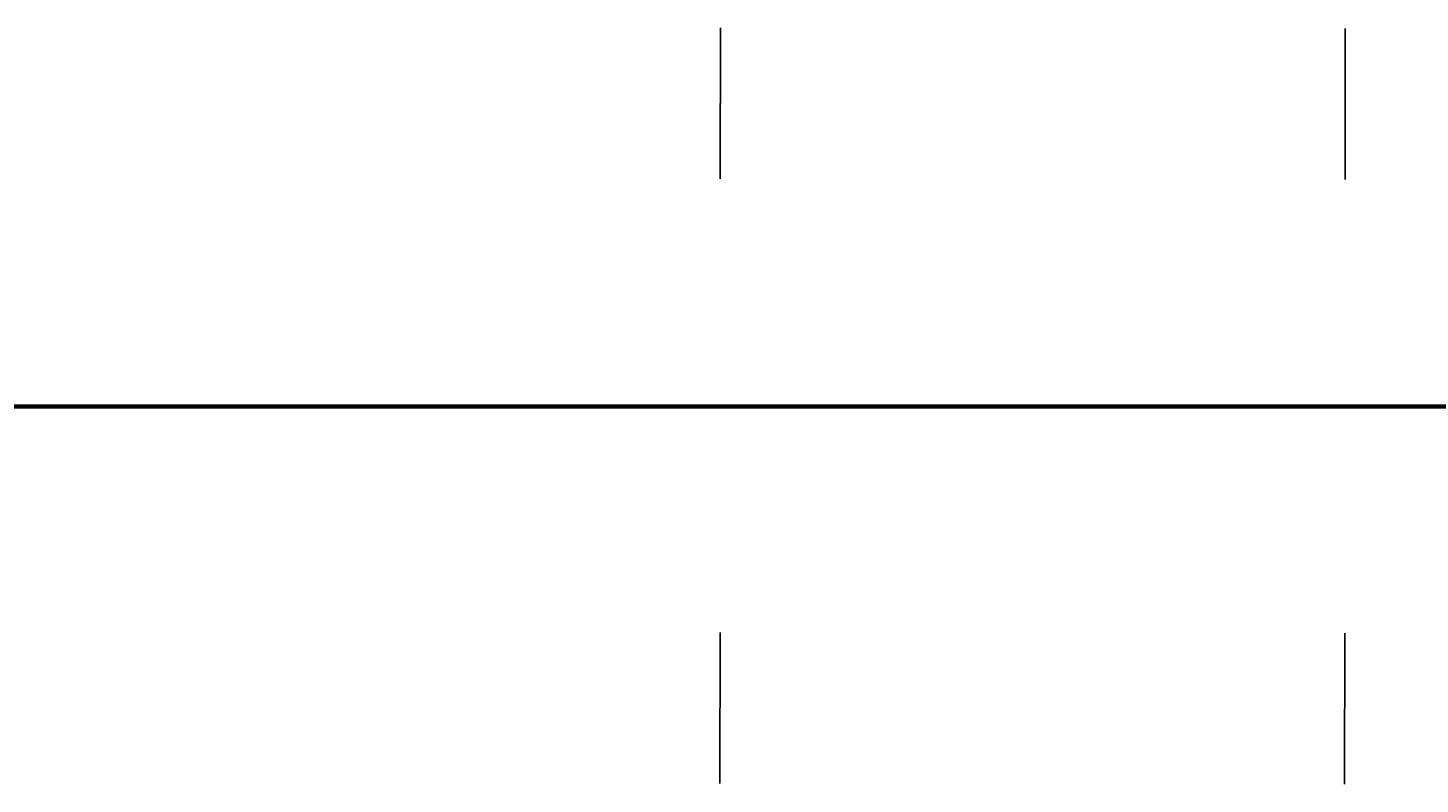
# Model space of a CAD drawing. Header units: millimetres. Extents: x -12354389001 to 271431, y -126469 to 48347.
# Tile 16 of 79: x -12346814420 to -12346506158, y -126136 to 41158. Entities that reach past the tile are written whole.
import ezdxf
from ezdxf.enums import TextEntityAlignment as Align

# ---------------------------------------------------------------- set-up
doc = ezdxf.new("R2010")
doc.units = ezdxf.units.MM
for name, pattern in [('1', [0]), ('4', [5, 3, -2]), ('BGS', [10, 0, 10])]:
    doc.linetypes.add(name, pattern=pattern)
doc.layers.get('0').update_dxf_attribs({"lineweight": 9})
doc.layers.add('00 opisy', color=7, linetype='Continuous', lineweight=25)
doc.layers.add('EBUPP', color=7, linetype='1', lineweight=30)
for name, color, linetype in [('EADOD', 7, 'Continuous'), ('EADTD', 7, 'Continuous'), ('EDZPD', 3, '1'), ('SDROK', 7, 'Continuous'), ('SDRPK', 7, '1'), ('SZOPO', 7, 'BGS'), ('SZZPZ', 102, 'Continuous'), ('UCCOA', 6, 'Continuous'), ('UCCOO', 6, 'Continuous'), ('UCCPA', 6, '1'), ('UCCPOR', 6, '1'), ('UCCTO', 6, 'Continuous'), ('UEEOA', 1, 'Continuous'), ('UEEOO', 1, 'Continuous'), ('UEEPA', 1, '1'), ('UEEPON', 1, '1'), ('UEETO', 1, 'Continuous'), ('UGGOO', 2, 'Continuous'), ('UGGPOR', 2, '1'), ('UKKOA', 7, 'Continuous'), ('UKKOO', 1, 'Continuous'), ('UKKPA', 1, '1'), ('UKKPB', 1, '1'), ('UKKTO', 1, 'Continuous'), ('UTTOO', 2, 'Continuous'), ('UTTPO', 1, '1'), ('UTTTO', 2, 'Continuous'), ('UWWOA', 5, 'Continuous'), ('UWWOO', 5, 'Continuous'), ('UWWPA', 5, '1'), ('UWWPO', 5, '4'), ('UWWTO', 5, 'Continuous'), ('WUKOS', 7, 'Continuous'), ('WUKPS', 7, '1'), ('ZAKRES', 2, '1')]:
    doc.layers.add(name, color=color, linetype=linetype)
doc.styles.get("Standard").update_dxf_attribs({"font": 'arial.ttf'})

# ---------------------------------------------------------------- blocks, each defined once
blk = doc.blocks.new('GRO')
blk.add_circle((0, 0), 0.09)
blk = doc.blocks.new('DLI')
blk.add_circle((0, 0), 0.09)
for centre, start, end in [((0, 0.750093), 30.14144, 149.85856), ((-0.713298, 0.231779), 102.145781, 221.858708), ((0.713298, 0.231779), 318.141292, 77.854219), ((-0.440797, -0.606751), 174.149498, 293.852913), ((0.440797, -0.606751), 246.147087, 5.850502)]:
    blk.add_arc(centre, 0.75, start, end)
blk = doc.blocks.new('DIG')
for p, q in [((-0.0078, 0.6309), (0.9542, 1.3483)), ((0.9542, 1.3483), (0.5976, 0.2024)), ((-0.6024, 0.1875), (-0.9874, 1.3242)), ((-0.9874, 1.3242), (-0.0078, 0.6309)), ((-1.5645, -0.5299), (-0.6024, 0.1875)), ((0.5976, 0.2024), (1.5772, -0.4909)), ((-0.3645, -0.515), (-1.5645, -0.5299)), ((0.0205, -1.6517), (-0.3645, -0.515)), ((0.3772, -0.5058), (0.0205, -1.6517)), ((1.5772, -0.4909), (0.3772, -0.5058))]:
    blk.add_line(p, q)
blk.add_circle((0, 0), 0.09)
blk = doc.blocks.new('TRA')
for p, q in [((-5.5, 2.7539), (-5.5, 1.7539)), ((-4.5, 2.7539), (-4.5, 1.7539)), ((4.5, 2.7539), (4.5, 1.7539)), ((5.5, 2.7539), (5.5, 1.7539)), ((-0.5, -2.2461), (-0.5, -3.2461)), ((0.5, -2.2461), (0.5, -3.2461))]:
    blk.add_line(p, q)
blk = doc.blocks.new('WLZ')
blk.add_circle((0, 0), 0.4)
blk = doc.blocks.new('PNN')
for p, q in [((5.2, 0), (4.0686, 1.1314)), ((1.2, 0), (9.2, 0)), ((5.2, 0), (4.0686, -1.1314))]:
    blk.add_line(p, q)
blk = doc.blocks.new('STE')
for p, q in [((-1, 0.5), (-1, -0.5)), ((1, 0.5), (1, -0.5)), ((-1, 0), (1, 0))]:
    blk.add_line(p, q)
blk = doc.blocks.new('SLS')
blk.add_circle((0, 0), 0.35)
blk = doc.blocks.new('LAT')
for p, q in [((0, 1.2), (0, 2)), ((-2, 0), (-1.2, 0)), ((1.2, 0), (2, 0)), ((0, -1.2), (0, -2))]:
    blk.add_line(p, q)
blk = doc.blocks.new('KRA')
for p, q in [((-0.75, -0.3571), (-0.75, 0.3571)), ((-0.75, 0.3571), (0.75, 0.3571)), ((-0.25, -0.3571), (-0.25, 0.3571)), ((0.25, -0.3571), (0.25, 0.3571)), ((0.75, 0.3571), (0.75, -0.3571)), ((0.75, -0.3571), (-0.75, -0.3571))]:
    blk.add_line(p, q)
blk = doc.blocks.new('ZAS')
for p, q in [((0.25, 0.25), (-0.25, 0.25)), ((-0.25, 0.25), (-0.25, -0.25)), ((0.25, -0.25), (0.25, 0.25)), ((-0.25, -0.25), (0.25, -0.25))]:
    blk.add_line(p, q)
blk = doc.blocks.new('WSP')
blk.add_circle((0, 0), 0.09)
blk = doc.blocks.new('Wrocławska 82')
at = {"layer": 'EBUPP', "linetype": '1'}
for p, q in [((-295470.34, 34156.86), (-295457.03, 34152.07)), ((-295457.03, 34152.07), (-295462.79, 34136.04)), ((-295455.91, 34074.51), (-295452.23, 34084.57)), ((-295435.76, 34067.15), (-295455.91, 34074.51)), ((-295461.79, 34046.45), (-295415.33, 34028.85)), ((-295419.92, 34016.73), (-295466.38, 34034.33)), ((-295483.51, 33883.45), (-295456.68, 33956.62)), ((-295456.68, 33956.62), (-295446.66, 33952.95)), ((-295446.66, 33952.95), (-295458.59, 33920.43)), ((-295458.59, 33920.43), (-295455.94, 33919.46)), ((-295455.94, 33919.46), (-295458.97, 33911.2)), ((-295461.58, 33912.16), (-295473.45, 33879.76)), ((-295458.97, 33911.2), (-295461.58, 33912.16)), ((-295466.68, 33859.01), (-295452.11, 33853.72)), ((-295454.36, 33846.94), (-295469.13, 33852.29)), ((-295460.02, 33831.35), (-295454.36, 33846.94)), ((-295447.25, 33826.72), (-295460.02, 33831.35)), ((-295464.71, 33807.04), (-295461.61, 33805.91)), ((-295461.61, 33805.91), (-295461.48, 33806.28)), ((-295461.48, 33806.28), (-295460.9, 33806.07)), ((-295460.9, 33806.07), (-295461.03, 33805.7)), ((-295461.03, 33805.7), (-295457.92, 33804.56)), ((-295457.92, 33804.56), (-295457.77, 33804.99)), ((-295457.77, 33804.99), (-295457.11, 33804.75)), ((-295457.11, 33804.75), (-295457.27, 33804.31)), ((-295457.27, 33804.31), (-295454.27, 33803.22)), ((-295461.1, 33796.02), (-295464.07, 33797.11)), ((-295461.22, 33795.69), (-295461.1, 33796.02)), ((-295460.37, 33795.8), (-295460.51, 33795.43)), ((-295457.34, 33794.69), (-295460.37, 33795.8)), ((-295460.51, 33795.43), (-295461.22, 33795.69)), ((-295457.48, 33794.31), (-295457.34, 33794.69)), ((-295456.72, 33794.42), (-295456.84, 33794.08)), ((-295453.54, 33793.27), (-295456.72, 33794.42)), ((-295456.84, 33794.08), (-295457.48, 33794.31)), ((-295511.42, 33777.7), (-295435.98, 33750)), ((-295485.4, 33750), (-295432.48, 33730.57))]:
    blk.add_line(p, q, dxfattribs=at)
at = {"layer": 'EDZPD', "linetype": '1'}
for p, q in [((-295479.51, 34183.77), (-295384.38, 34173.49)), ((-295457.47, 34172.26), (-295479.37, 34174.88)), ((-295457.47, 34172.26), (-295437.8, 34169.78)), ((-295433.2, 33724), (-295471.7, 33737.6))]:
    blk.add_line(p, q, dxfattribs=at)
at = {"layer": 'SDRPK', "linetype": '4'}
for p, q in [((-295487.19, 34196.91), (-295456.23, 34201.9)), ((-295461.75, 34186.3), (-295448.78, 34184.97)), ((-295472.99, 34182.81), (-295460.8, 34181.7)), ((-295460.8, 34181.7), (-295448.27, 34180.34)), ((-295458.27, 34153.62), (-295470.53, 34157.98)), ((-295456.43, 34152.02), (-295452.39, 34157.91)), ((-295458.11, 34147.15), (-295456.43, 34152.02)), ((-295460.65, 34139.87), (-295458.11, 34147.15)), ((-295461.29, 34140.06), (-295459.9, 34139.55)), ((-295459.9, 34139.55), (-295460.27, 34138.5)), ((-295460.27, 34138.5), (-295448.53, 34134.36)), ((-295461.26, 34136.78), (-295449.8, 34132.69)), ((-295450.43, 34131.86), (-295462.65, 34136.22)), ((-295455.41, 34133.64), (-295460.27, 34119.83)), ((-295460.27, 34119.83), (-295455.47, 34118.14)), ((-295461, 34119.3), (-295461.03, 34119.22)), ((-295461.03, 34119.22), (-295456.06, 34117.4)), ((-295456.06, 34117.4), (-295456.02, 34114.95)), ((-295455.95, 34110.7), (-295455.94, 34110.1)), ((-295455.94, 34110.1), (-295464.08, 34087.16)), ((-295452.58, 34085.43), (-295456.55, 34074.19)), ((-295456.55, 34074.19), (-295447.98, 34071.03)), ((-295451.31, 34061.6), (-295464.85, 34066.58)), ((-295464.74, 34065.08), (-295451.79, 34060.28)), ((-295456.48, 34044.44), (-295456.05, 34045.58)), ((-295456.05, 34045.58), (-295453.96, 34044.79)), ((-295456.18, 34045.24), (-295454.09, 34044.44)), ((-295467.77, 34033.76), (-295452.61, 34028.03)), ((-295472.91, 34033.4), (-295435.28, 34019.81)), ((-295456.8, 33971.3), (-295458.58, 33968.88)), ((-295445.52, 33942.4), (-295455.9, 33914.25)), ((-295453.72, 33925.24), (-295455.94, 33919.46)), ((-295446.53, 33917.08), (-295458.82, 33882.62)), ((-295458.82, 33882.62), (-295446.53, 33917.08)), ((-295455.9, 33914.25), (-295457.46, 33909.19)), ((-295460.02, 33908.25), (-295458.97, 33911.2)), ((-295457.46, 33909.19), (-295450.34, 33906.75)), ((-295460.02, 33908.25), (-295450.89, 33905.06)), ((-295458.82, 33882.62), (-295442.33, 33876.55)), ((-295442.33, 33876.55), (-295458.82, 33882.62)), ((-295431.98, 33729.43), (-295487.54, 33750))]:
    blk.add_line(p, q, dxfattribs=at)
at = {"layer": 'SDRPK', "linetype": '1'}
for p, q in [((-295462.46, 34185.87), (-295459.84, 34193.22)), ((-295459.84, 34193.22), (-295447.9, 34191.93)), ((-295462.46, 34185.87), (-295448.34, 34184.44)), ((-295472.82, 34185.8), (-295457.12, 34183.64)), ((-295457.12, 34183.64), (-295431.56, 34181.24)), ((-295480.18, 34182.25), (-295452.96, 34179.36)), ((-295458.81, 34174.49), (-295480.01, 34176.58)), ((-295432.73, 34171.64), (-295458.81, 34174.49)), ((-295448.73, 34167.4), (-295458.8, 34152.71)), ((-295457.03, 34152.07), (-295446.58, 34167.21)), ((-295461.45, 34139.75), (-295460.32, 34139.35)), ((-295460.32, 34139.35), (-295461.19, 34136.75)), ((-295461.19, 34136.75), (-295462.39, 34137.18)), ((-295455.47, 34118), (-295450.75, 34131.44)), ((-295455.16, 34110.49), (-295455.47, 34118)), ((-295459.68, 34097.39), (-295455.16, 34110.49)), ((-295457.8, 34087.53), (-295454.02, 34098.26)), ((-295464.89, 34082.42), (-295459.68, 34097.39)), ((-295461.81, 34075.93), (-295457.8, 34087.53)), ((-295436.5, 34019.71), (-295473.36, 34033.17)), ((-295491.77, 33984.54), (-295453.34, 33969.98)), ((-295462.42, 33970.29), (-295444.35, 33963.69)), ((-295410.63, 33947.38), (-295457.79, 33964.92)), ((-295464.38, 33948.59), (-295460.19, 33947.02)), ((-295454.07, 33905.57), (-295455.02, 33903.03)), ((-295455.02, 33903.03), (-295452.32, 33902.01)), ((-295475.94, 33873.83), (-295459.76, 33867.95)), ((-295480.39, 33869.54), (-295448.54, 33857.8)), ((-295459.76, 33867.95), (-295441.94, 33861.45)), ((-295444.25, 33823.23), (-295462.92, 33830.18)), ((-295453.97, 33786.16), (-295472.06, 33792.9)), ((-295495.03, 33738.82), (-295432.79, 33719))]:
    blk.add_line(p, q, dxfattribs=at)
for centre, radius, start, end in [((-295452.4032, 34073.5668), 15.46, 221.11872, 250.31857), ((-295455.2073, 34063.6104), 5.19, 242.42299, 284.24768), ((-295460.2668, 33957.208), 8.1, 72.19505, 120.59966)]:
    blk.add_arc(centre, radius, start, end, dxfattribs=at)
at = {"layer": 'SZOPO', "linetype": 'BGS'}
for p, q in [((-295457.88, 34171.76), (-295478.92, 34174.36)), ((-295410.41, 34165.91), (-295457.88, 34171.76)), ((-295462.17, 34069.9), (-295460.5, 34066.16)), ((-295502.71, 33750), (-295351.53, 33696.25))]:
    blk.add_line(p, q, dxfattribs=at)
at = {"layer": 'UCCOO'}
for p, q in [((-295455.67, 34047.24), (-295454.7166, 34048.418)), ((-295454.7166, 34048.418), (-295448.3978, 34048.418))]:
    blk.add_line(p, q, dxfattribs=at)
at = {"layer": 'UCCPOR', "linetype": '1'}
for p, q in [((-295461.19, 34112.33), (-295465.59, 34113.97)), ((-295471.63, 34083.09), (-295461.19, 34112.33)), ((-295456.18, 34047.26), (-295481.43, 34056.1)), ((-295463.74, 34050.56), (-295455.09, 34047.39)), ((-295455.39, 34046.46), (-295455.09, 34047.39)), ((-295456.18, 34047.26), (-295456.55, 34046.21)), ((-295439.35, 34040.47), (-295455.39, 34046.46)), ((-295456.55, 34046.21), (-295442.78, 34040.98)), ((-295455.6, 33872.06), (-295471.96, 33878.1)), ((-295455.88, 33871.29), (-295471.69, 33877.13)), ((-295436.37, 33865.02), (-295455.6, 33872.06)), ((-295436.66, 33864.25), (-295455.88, 33871.29)), ((-295453.62, 33770.84), (-295458.28, 33758.23)), ((-295457.44, 33757.92), (-295452.53, 33770.7))]:
    blk.add_line(p, q, dxfattribs=at)
at = {"layer": 'UCCTO'}
blk.add_line((-295455.67, 34047.25), (-295454.1498, 34045.2181), dxfattribs=at)
at = {"layer": 'UEEPON', "linetype": '1'}
for p, q in [((-295469.63, 34184.01), (-295458.27, 34183.06)), ((-295458.27, 34183.06), (-295455.99, 34182.85)), ((-295455.99, 34182.85), (-295453.19, 34182.6)), ((-295462.41, 34173.6), (-295459.33, 34173.23)), ((-295459.33, 34173.23), (-295452.46, 34172.41)), ((-295463.82, 34171.28), (-295460.02, 34170.95)), ((-295460.02, 34170.95), (-295457.22, 34170.71)), ((-295457.22, 34170.71), (-295455, 34170.52)), ((-295455, 34170.52), (-295439.41, 34167.97)), ((-295461.32, 34140.11), (-295456.84, 34138.47)), ((-295456.84, 34138.47), (-295454.21, 34137.51)), ((-295454.31, 34123.94), (-295456.23, 34118.45)), ((-295456.23, 34118.45), (-295455.92, 34111.22)), ((-295455.92, 34111.22), (-295456.81, 34108.58)), ((-295456.81, 34108.58), (-295457.91, 34108.94)), ((-295456.81, 34108.58), (-295459.86, 34099.54)), ((-295459.86, 34099.54), (-295461.49, 34094.7)), ((-295461.49, 34094.7), (-295463.98, 34087.35)), ((-295463.03, 34063.67), (-295461.68, 34063.04)), ((-295461.68, 34063.04), (-295449.31, 34058.59)), ((-295471.34, 34051.16), (-295459.89, 34047)), ((-295459.39, 34046.39), (-295459.89, 34047)), ((-295459.89, 34047), (-295454.89, 34045.13)), ((-295462.96, 34046.88), (-295459.1, 34045.47)), ((-295459.1, 34045.47), (-295459.39, 34046.39)), ((-295454.89, 34045.13), (-295444.91, 34041.27)), ((-295468.08, 34032.89), (-295459.81, 34029.78)), ((-295459.81, 34029.78), (-295457.18, 34028.79)), ((-295457.18, 34028.79), (-295450.69, 34026.32)), ((-295469.29, 33974.76), (-295454.59, 33969.4)), ((-295454.71, 33968.42), (-295454.59, 33969.4)), ((-295454.59, 33969.4), (-295453.21, 33968.9)), ((-295456.69, 33959.09), (-295453.21, 33968.9)), ((-295468.45, 33963.36), (-295456.69, 33959.09)), ((-295456.69, 33959.09), (-295460.64, 33947.93)), ((-295460.64, 33947.93), (-295460.02, 33947.7)), ((-295463.89, 33876.05), (-295459.8, 33875.71)), ((-295459.8, 33875.71), (-295443.76, 33867.46)), ((-295468.61, 33872.6), (-295455.37, 33867.75)), ((-295455.37, 33867.75), (-295448.74, 33865.32)), ((-295475.01, 33866.71), (-295461.53, 33861.75)), ((-295461.53, 33861.75), (-295462.86, 33857.63)), ((-295461.53, 33861.75), (-295456.76, 33859.99)), ((-295456.76, 33859.99), (-295453.71, 33858.88)), ((-295469.41, 33795.32), (-295446.11, 33786.06)), ((-295437.72, 33728.88), (-295472.35, 33740.84))]:
    blk.add_line(p, q, dxfattribs=at)
at = {"layer": 'UEETO'}
for p, q in [((-295458.6379, 34139.2824), (-295455.8471, 34147.1052)), ((-295461.4216, 34139.9681), (-295458.6379, 34139.2824)), ((-295460.02, 33947.7), (-295461.2537, 33945.8766)), ((-295470.2107, 33945.8766), (-295461.2537, 33945.8766))]:
    blk.add_line(p, q, dxfattribs=at)
at = {"layer": 'UGGPOR', "linetype": '1'}
for p, q in [((-295460.9, 34197.85), (-295460.66, 34202.47)), ((-295461.63, 34195.94), (-295460.9, 34197.85)), ((-295462.27, 34194.3), (-295461.63, 34195.94)), ((-295467.94, 34181.92), (-295456.44, 34180.45)), ((-295456.44, 34180.45), (-295451.74, 34179.85)), ((-295466, 34175.28), (-295459.4, 34174.28)), ((-295459.4, 34174.28), (-295455.15, 34173.64)), ((-295455.15, 34173.64), (-295453.18, 34173.34))]:
    blk.add_line(p, q, dxfattribs=at)
at = {"layer": 'UKKOA'}
for p, q in [((-295460.36, 34187.43), (-295458.1308, 34187.2)), ((-295458.1308, 34187.2), (-295451.6165, 34187.2)), ((-295466.9786, 34159.5469), (-295460.7249, 34159.5469)), ((-295458.2619, 34140.5), (-295451.9431, 34140.5)), ((-295463.26, 34110.66), (-295460.8908, 34112.54)), ((-295460.8908, 34112.54), (-295454.572, 34112.54)), ((-295456.56, 34067.95), (-295454.0308, 34068.1)), ((-295468.0357, 33967.949), (-295461.6518, 33967.949)), ((-295455.8101, 33845.7004), (-295457.6449, 33842.4997)), ((-295463.5728, 33842.4997), (-295457.6449, 33842.4997)), ((-295455.54, 33807.32), (-295454.5708, 33807.26)), ((-295454.5708, 33807.26), (-295448.1868, 33807.26)), ((-295455.98, 33766.38), (-295457.9489, 33765.1061)), ((-295464.3328, 33765.1061), (-295457.9489, 33765.1061))]:
    blk.add_line(p, q, dxfattribs=at)
at = {"layer": 'UKKPB', "linetype": '1'}
for p, q in [((-295460.27, 34187.72), (-295453.87, 34193.65)), ((-295472.02, 34191.76), (-295460.55, 34187.65)), ((-295460.66, 34187.45), (-295462.37, 34186.44)), ((-295460.06, 34187.36), (-295458.26, 34187.12)), ((-295458.26, 34187.12), (-295454.61, 34186.63)), ((-295454.61, 34186.63), (-295452.17, 34186.31)), ((-295457.99, 34159.09), (-295467.77, 34159.57)), ((-295457.81, 34159.08), (-295457.99, 34159.09)), ((-295457.26, 34159.05), (-295457.81, 34159.08)), ((-295456.29, 34159), (-295457.26, 34159.05)), ((-295444.87, 34158.43), (-295456.29, 34159)), ((-295457.03, 34152.07), (-295448.17, 34150.48)), ((-295456.31, 34128.29), (-295453.65, 34135.14)), ((-295457.65, 34124.85), (-295456.31, 34128.29)), ((-295459.01, 34121.36), (-295457.65, 34124.85)), ((-295463.11, 34110.96), (-295459.01, 34121.36)), ((-295463.02, 34110.49), (-295453.12, 34106.68)), ((-295456.23, 34071.38), (-295455.91, 34074.51)), ((-295465.42, 34073.52), (-295461.29, 34070.92)), ((-295456.29, 34070.84), (-295456.23, 34071.38)), ((-295461.29, 34070.92), (-295460.83, 34070.63)), ((-295456.55, 34068.25), (-295456.29, 34070.84)), ((-295460.83, 34070.63), (-295456.81, 34068.11)), ((-295465.06, 34068.89), (-295456.86, 34067.95)), ((-295456.81, 34068.11), (-295456.56, 34067.95)), ((-295456.56, 34067.95), (-295456.27, 34067.86)), ((-295456.27, 34067.86), (-295442.93, 34063.7)), ((-295468.09, 33971.13), (-295453.66, 33970.88)), ((-295468.01, 33970.8), (-295447.41, 33963.25)), ((-295465.14, 33848.47), (-295456.1, 33845.79)), ((-295454.36, 33846.94), (-295455.58, 33845.89)), ((-295454.97, 33845.25), (-295455.55, 33845.56)), ((-295461.52, 33820.68), (-295461.81, 33820.82)), ((-295461.32, 33820.59), (-295461.52, 33820.68)), ((-295459.98, 33819.95), (-295461.32, 33820.59)), ((-295453.18, 33816.71), (-295459.98, 33819.95)), ((-295455.83, 33807.42), (-295470.38, 33812.7)), ((-295456.71, 33804.11), (-295455.64, 33807.03)), ((-295456.02, 33766.68), (-295454.88, 33771)), ((-295465.31, 33769.79), (-295456.26, 33766.49)), ((-295456.26, 33766.49), (-295455.7, 33766.28)), ((-295455.7, 33766.28), (-295455.19, 33766.1)), ((-295455.19, 33766.1), (-295443.12, 33761.64))]:
    blk.add_line(p, q, dxfattribs=at)
at = {"layer": 'UKKTO'}
for p, q in [((-295467.8809, 34159.739), (-295459.8467, 34159.739)), ((-295460.1958, 34140.6), (-295451.8359, 34140.6)), ((-295463.24, 34110.69), (-295461.174, 34112.19)), ((-295461.174, 34112.19), (-295452.8683, 34112.19)), ((-295456.56, 34067.95), (-295456.008, 34067.9414)), ((-295456.008, 34067.9414), (-295446.9966, 34067.9414)), ((-295468.2392, 33967.0292), (-295459.2279, 33967.0292)), ((-295465.7164, 33845.8395), (-295456.4879, 33845.8395)), ((-295455.8101, 33845.7004), (-295456.817, 33842.3438)), ((-295466.0455, 33842.3438), (-295456.817, 33842.3438)), ((-295469.3559, 33825.0496), (-295460.1816, 33825.0496)), ((-295455.54, 33807.32), (-295454.9272, 33807.3601)), ((-295454.9272, 33807.3601), (-295445.6444, 33807.3601)), ((-295455.98, 33766.38), (-295457.5386, 33764.1288)), ((-295466.8214, 33764.1288), (-295457.5386, 33764.1288))]:
    blk.add_line(p, q, dxfattribs=at)
at = {"layer": 'UTTPO', "linetype": '1'}
for p, q in [((-295462.53, 34184.03), (-295451.45, 34181.84)), ((-295455.86, 34146.34), (-295452.08, 34152.17)), ((-295458.43, 34140.66), (-295455.86, 34146.34)), ((-295459.49, 34135.59), (-295458.43, 34140.66)), ((-295458.72, 34132.52), (-295459.49, 34135.59)), ((-295459.19, 34129.69), (-295458.72, 34132.52)), ((-295462.07, 34117.92), (-295459.19, 34129.69)), ((-295470.36, 34072.13), (-295450.79, 34064.7)), ((-295459.74, 34055.35), (-295455.74, 34065.38)), ((-295455.74, 34065.38), (-295432.67, 34057.92)), ((-295459.75, 34055.31), (-295459.74, 34055.35)), ((-295460.28, 34053.94), (-295459.75, 34055.31)), ((-295467.85, 34034.42), (-295460.28, 34053.94)), ((-295478.27, 33978.19), (-295453.42, 33968.95)), ((-295453.42, 33968.95), (-295457.31, 33958.92)), ((-295457.31, 33958.92), (-295481.79, 33968.09)), ((-295457.31, 33958.92), (-295460.96, 33948.35)), ((-295459.9, 33947.84), (-295460.96, 33948.35)), ((-295478.97, 33866.1), (-295459.74, 33858.97)), ((-295459.74, 33858.97), (-295459.98, 33856.58)), ((-295462.47, 33794.04), (-295440.88, 33786.68))]:
    blk.add_line(p, q, dxfattribs=at)
at = {"layer": 'UWWPO', "linetype": '1'}
for p, q in [((-295471.49, 34167.76), (-295444.02, 34165.95)), ((-295453.69, 34108.87), (-295465.73, 34113.57)), ((-295454.46, 34084.12), (-295453.81, 34085.95)), ((-295459.03, 34071.13), (-295454.46, 34084.12)), ((-295459.57, 34071.86), (-295459.03, 34071.13)), ((-295460.94, 34065.78), (-295459.03, 34071.13)), ((-295464.34, 34056.3), (-295460.94, 34065.78)), ((-295460.94, 34065.78), (-295453.4, 34063.21)), ((-295484.66, 33971.77), (-295460.2, 33962.72)), ((-295460.2, 33962.72), (-295447.66, 33958.18)), ((-295453.14, 33899.89), (-295455.39, 33893.62)), ((-295455.39, 33893.62), (-295456.05, 33891.79)), ((-295456.05, 33891.79), (-295458.27, 33885.61)), ((-295458.27, 33885.61), (-295470.93, 33882.09)), ((-295477.67, 33864.07), (-295458.92, 33857.33)), ((-295458.92, 33857.33), (-295457.1, 33856.67)), ((-295457.1, 33856.67), (-295453.35, 33855.32))]:
    blk.add_line(p, q, dxfattribs=at)
at = {"layer": 'UWWTO'}
for p, q in [((-295457.25, 34077.26), (-295462.1436, 34075.1972)), ((-295459.74, 34071.91), (-295463.2236, 34074.2448)), ((-295453.93, 33900.28), (-295455.5127, 33898.6646)), ((-295464.2526, 33898.6646), (-295455.5127, 33898.6646))]:
    blk.add_line(p, q, dxfattribs=at)
at = {"layer": 'WUKPS', "linetype": '1'}
for p, q in [((-295457.25, 34155.01), (-295471.16, 34159.87)), ((-295466.73, 34157.51), (-295457.79, 34154.24)), ((-295460.08, 34156), (-295460.22, 34155.59)), ((-295458.19, 34155.34), (-295458.49, 34154.49)), ((-295453.55, 34096.37), (-295454.51, 34096.54)), ((-295453.76, 34095.17), (-295456.48, 34086.91)), ((-295454, 34094.43), (-295454.59, 34094.62)), ((-295454.63, 34092.53), (-295455.85, 34092.94)), ((-295455.26, 34090.63), (-295455.89, 34090.84)), ((-295455.88, 34088.73), (-295457.18, 34089.16)), ((-295456.51, 34086.83), (-295457.16, 34087.08)), ((-295456.48, 34086.91), (-295459.14, 34079.93)), ((-295457.22, 34084.96), (-295458.48, 34085.44)), ((-295457.93, 34083.1), (-295458.54, 34083.32)), ((-295458.64, 34081.23), (-295459.8, 34081.67)), ((-295459.14, 34079.93), (-295460.99, 34075.08)), ((-295459.36, 34079.36), (-295459.91, 34079.57)), ((-295460.07, 34077.49), (-295461.11, 34077.89)), ((-295460.79, 34075.62), (-295461.28, 34075.81)), ((-295460.99, 34075.08), (-295462.69, 34071.34)), ((-295461.58, 34073.79), (-295462.41, 34074.16)), ((-295442.19, 33862.77), (-295467.55, 33872.01)), ((-295461.16, 33869.68), (-295461.55, 33868.6)), ((-295460.22, 33869.34), (-295460.42, 33868.8)), ((-295459.28, 33869), (-295459.66, 33867.95)), ((-295458.34, 33868.66), (-295458.53, 33868.13)), ((-295457.4, 33868.32), (-295457.78, 33867.26)), ((-295456.46, 33867.97), (-295456.65, 33867.45)), ((-295455.52, 33867.63), (-295455.91, 33866.58)), ((-295454.58, 33867.29), (-295454.78, 33866.76)), ((-295437.39, 33782.24), (-295477.65, 33798.28)), ((-295469.36, 33793.27), (-295458.11, 33788.46)), ((-295460.1, 33791.29), (-295460.44, 33790.44)), ((-295458.24, 33790.55), (-295458.93, 33788.82)), ((-295456.39, 33789.81), (-295456.74, 33788.92)), ((-295454.53, 33789.07), (-295455.24, 33787.28)), ((-295458.11, 33788.46), (-295450.55, 33785.33))]:
    blk.add_line(p, q, dxfattribs=at)
at = {"layer": 'ZAKRES', "linetype": '1'}
for p, q in [((-295479.37, 34174.94), (-295384.45, 34162.74)), ((-295431.32, 33723.42), (-295473.25, 33738.19))]:
    blk.add_line(p, q, dxfattribs=at)
at = {"layer": 'EADOD'}
blk.add_blockref('GRO', (-295457.47, 34172.26), dxfattribs=at)
at = {"layer": 'SZZPZ'}
for name, p in [('TRA', (-295464.14, 34183.37)), ('TRA', (-295457.45, 34182.67)), ('DLI', (-295461.53, 34170.23)), ('DLI', (-295455.05, 34168.16)), ('TRA', (-295460.02, 34163.88)), ('DLI', (-295462.16, 34160.44)), ('TRA', (-295454.48, 34143.14)), ('DLI', (-295459.81, 34133.03)), ('TRA', (-295461.69, 34129.6)), ('DIG', (-295462.78, 34126.8)), ('TRA', (-295463.7, 34122.06)), ('DLI', (-295459.76, 34107.12)), ('TRA', (-295465.27, 34094.68)), ('TRA', (-295449.19, 34088.61)), ('DLI', (-295458.09, 34082.84)), ('TRA', (-295456.61, 34079.78)), ('DLI', (-295454.18, 34070.08)), ('TRA', (-295457.45, 34065.21)), ('DLI', (-295455.11, 34059.22)), ('TRA', (-295462.38, 33956.04)), ('TRA', (-295451.41, 33911.85)), ('TRA', (-295458.44, 33894.02)), ('TRA', (-295466.54, 33884.08)), ('TRA', (-295451.48, 33872.52)), ('DLI', (-295461.44, 33871.85)), ('DLI', (-295456.21, 33869.62)), ('DLI', (-295455.19, 33858.53)), ('TRA', (-295455.46, 33721.31))]:
    blk.add_blockref(name, p, dxfattribs=at)
at = {"layer": 'UCCPA'}
blk.add_blockref('WLZ', (-295455.67, 34047.25), dxfattribs=at)
at = {"layer": 'UEEOO'}
for name, p, rotation in [('PNN', (-295460.45, 34181.4), 354.94), ('PNN', (-295460.45, 34181.4), 196.069996), ('STE', (-295460.02, 33947.7), 68.369992)]:
    blk.add_blockref(name, p, dxfattribs=dict(at, rotation=rotation))
at = {"layer": 'UEEPA'}
for name, p, rotation in [('LAT', (-295460.45, 34181.4), 91.97998899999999), ('STE', (-295461.32, 34140.11), 70.149994), ('LAT', (-295458.11, 34109.1), 89.99999900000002), ('LAT', (-295454.8, 33968.14), 89.99999900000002)]:
    blk.add_blockref(name, p, dxfattribs=dict(at, rotation=rotation))
for p in [(-295460.45, 34181.4), (-295458.11, 34109.1), (-295454.8, 33968.14)]:
    blk.add_blockref('SLS', p, dxfattribs=at)
at = {"layer": 'UKKPA'}
blk.add_blockref('WLZ', (-295460.36, 34187.43), dxfattribs=at)
for name, p, rotation in [('KRA', (-295462.49, 34135.51), 69.76999), ('WLZ', (-295456.56, 34067.95), 328.2499989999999), ('WLZ', (-295455.81, 33845.7), 332.477413), ('WLZ', (-295455.54, 33807.32), 334.34), ('KRA', (-295454.87, 33771.46), 344.49), ('WLZ', (-295455.98, 33766.38), 339.940001)]:
    blk.add_blockref(name, p, dxfattribs=dict(at, rotation=rotation))
at = {"layer": 'UWWPA'}
for p in [(-295457.25, 34077.26), (-295459.74, 34071.91)]:
    blk.add_blockref('ZAS', p, dxfattribs=at)
at = {"layer": 'WUKOS'}
for p in [(-295459.65, 34193.45), (-295459.68, 34192.88), (-295454.8, 34168.32), (-295456.93, 34151.86), (-295461.33, 34136.6), (-295455.29, 34118.08), (-295454.98, 34110.51), (-295455.39, 34110.47), (-295457.25, 34077.28), (-295461.68, 34076.77), (-295460.33, 34076.24), (-295456.16, 34074.4), (-295459.72, 34071.92), (-295457.54, 33965.07), (-295456.59, 33956.81), (-295460.44, 33946.9), (-295455.8, 33919.59), (-295458.82, 33911.07), (-295457.29, 33909.25), (-295460.13, 33908.08), (-295455.11, 33902.79), (-295458.4, 33882.75), (-295461.1, 33871.95)]:
    blk.add_blockref('WSP', p, dxfattribs=at)
at = {"layer": 'EADTD', "oblique": 15}
blk.add_text('49', height=2.5, rotation=160.04, dxfattribs=at).set_placement((-295457.06, 33852.26), align=Align.TOP_LEFT)
at = {"layer": 'SDROK', "oblique": 15}
for s, rotation, p in [('ch.bet.', 340.38, (-295458.87, 34136.37)), ('bet.', 70.64999, (-295455.46, 34123.99)), ('j.asf.', 70.57, (-295459.9, 34087.4)), ('ch.bet', 339.69, (-295459.62, 34063.38)), ('asf.', 339.94, (-295461.57, 33970.36)), ('j.asf.', 339.77, (-295460.82, 33863.99)), ('bet.', 339.59, (-295455.26, 33828.02))]:
    blk.add_text(s, height=1.5, rotation=rotation, dxfattribs=at).set_placement(p)
for s, p in [('asf.', (-295459.24, 34010.62)), ('bet.', (-295463.6, 33816.33))]:
    blk.add_text(s, height=1.5, dxfattribs=at).set_placement(p)
at = {"layer": 'UCCOA', "oblique": 15}
blk.add_text('c', height=1.8, dxfattribs=at).set_placement((-295456.02, 34047.95))
at = {"layer": 'UCCOO', "oblique": 15}
for s, p in [('217.70', (-295454.56, 34049.02)), ('216.20', (-295454.66, 34047.61))]:
    blk.add_text(s, height=1.8, dxfattribs=at).set_placement(p)
blk.add_text('c.o', height=1.8, rotation=70.1, dxfattribs=at).set_placement((-295454.8, 33765.3))
at = {"layer": 'UCCTO', "oblique": 15}
for s, rotation, p in [('1-1.2/4', 73.03564, (-295463.53, 34105.01)), ('1-1.2/14', 69.81723, (-295457.8, 33762.25))]:
    blk.add_text(s, height=1.5, rotation=rotation, dxfattribs=at).set_placement(p, align=Align.TOP_LEFT)
at = {"layer": 'UEEOA', "oblique": 15}
for p in [(-295461.81, 34139.18), (-295461.65, 33948.83), (-295461.6, 33859.25)]:
    blk.add_text('e', height=1.8, dxfattribs=at).set_placement(p, align=Align.TOP_LEFT)
at = {"layer": 'UEEOO', "oblique": 15}
for s, rotation, p in [('eNA', 354.9, (-295462.37, 34183.23)), ('eWA', 353.19, (-295463.45, 34174.7)), ('eNA', 339.9, (-295456.98, 34138.42)), ('eNA', 70.72999, (-295454.68, 34126.07)), ('eNA', 71.37, (-295461.19, 34099.17)), ('eNA', 339.19, (-295459.78, 34029.62)), ('eNA', 340.01, (-295457.2, 33970.24)), ('eNA', 355.3, (-295465.38, 33877.21))]:
    blk.add_text(s, height=1.8, rotation=rotation, dxfattribs=at).set_placement(p, align=Align.TOP_LEFT)
at = {"layer": 'UEETO', "oblique": 15}
for s, rotation, p in [('921c-4-8', 70.3658, (-295460.48, 34140.08)), ('1-1.2/2', 342.68251, (-295457.09, 34139.52)), ('1-1.1/16', 71.38432, (-295460.14, 34101.63)), ('1-1.1/17', 342.07208, (-295468.25, 34089.87)), ('1-1.1/10', 338.96657, (-295466.98, 34072.07)), ('1-1.1/45', 340.34618, (-295468.3, 34051.13)), ('1-1.2/42', 338.74949, (-295465.27, 34031.64)), ('1-1.1/42', 339.37647, (-295461.65, 33971.53)), ('1-1.2/30', 356.87318, (-295462.97, 33876.89)), ('1-1.1/101', 339.94688, (-295460.63, 33861.13))]:
    blk.add_text(s, height=1.5, rotation=rotation, dxfattribs=at).set_placement(p, align=Align.TOP_LEFT)
blk.add_text('971a-2-16', height=1.5, dxfattribs=at).set_placement((-295460.72, 33946.38), align=Align.RIGHT)
at = {"layer": 'UGGOO', "oblique": 15}
blk.add_text('gA', height=1.8, rotation=68.91999, dxfattribs=at).set_placement((-295462.55, 34195.15))
at = {"layer": 'UKKOA', "oblique": 15}
for s, p in [('220.99', (-295457.97, 34189.6)), ('k', (-295460.65, 34189.23)), ('218.50', (-295458.22, 34188.2)), ('217.93', (-295466.82, 34161.95)), ('216.67', (-295467.17, 34160.57)), ('215.82', (-295461.04, 34112.69)), ('214.39', (-295467.97, 33967.96)), ('k', (-295456.54, 33847.1)), ('214.62', (-295468.67, 33825.28)), ('k', (-295456.04, 33808.95)), ('k', (-295456.68, 33767.91)), ('211.67', (-295460.81, 33765.04))]:
    blk.add_text(s, height=1.8, dxfattribs=at).set_placement(p, align=Align.TOP_LEFT)
for s, p in [('218.75', (-295451.3, 34141.1)), ('213.42', (-295457.31, 33765.71))]:
    blk.add_text(s, height=1.8, dxfattribs=at).set_placement(p, align=Align.RIGHT)
for s, p in [('218.52', (-295460.73, 34113.14)), ('217.04', (-295467.87, 33968.55)), ('215.45', (-295468.6, 33825.9))]:
    blk.add_text(s, height=1.8, dxfattribs=at).set_placement(p)
for rotation, p in [(84.11, (-295457.22, 34071.57)), (327.83, (-295460.66, 34071.79)), (0.86152, (-295456.9, 34067.44))]:
    blk.add_text('k', height=1.8, rotation=rotation, dxfattribs=at).set_placement(p, align=Align.TOP_LEFT)
for s, p in [('216.10', (-295457, 33844.9)), ('215.10', (-295457.11, 33843.42))]:
    blk.add_text(s, height=1.8, dxfattribs=at).set_placement(p, align=Align.TOP_RIGHT)
at = {"layer": 'UKKOO', "oblique": 15}
for s, rotation, p in [('k300', 352.43, (-295458.26, 34186.98)), ('kA', 357.16, (-295458.09, 34160.19)), ('k300', 68.75, (-295456.59, 34126.9)), ('ks200', 343.48333, (-295461.99, 33848.65)), ('kA', 334.51, (-295460.77, 33821.77))]:
    blk.add_text(s, height=1.8, rotation=rotation, dxfattribs=at).set_placement(p, align=Align.TOP_LEFT)
at = {"layer": 'UKKTO', "oblique": 15}
for s, p in [('921c-4-1', (-295467.75, 34160.24)), ('921c-4-5', (-295461.04, 34112.69)), ('921c-4-16', (-295455.87, 34068.44)), ('971a-2-68', (-295465.58, 33846.34)), ('971a-2-66', (-295469.22, 33825.55)), ('971a-2-70', (-295454.79, 33807.86))]:
    blk.add_text(s, height=1.5, dxfattribs=at).set_placement(p)
for s, p in [('1-1.1/24', (-295456.64, 34159.97)), ('971a-2-18', (-295468.11, 33969.03))]:
    blk.add_text(s, height=1.5, dxfattribs=at).set_placement(p, align=Align.TOP_LEFT)
blk.add_text('921c-4-4', height=1.5, dxfattribs=at).set_placement((-295451.3, 34141.1), align=Align.RIGHT)
for s, rotation, p in [('1-1.1/26', 68.32407, (-295457.93, 34123.33)), ('1-1.1/27', 339.6384, (-295454.99, 34108.44)), ('1-1.2/29', 86.60507, (-295457.33, 34069.36)), ('1-1.3/26', 330.12401, (-295462.3, 34072.51)), ('1-1.1/1', 342.95573, (-295461.99, 33848.65)), ('1-1.3/34', 335.55048, (-295464.64, 33823.47)), ('1-1.1/4', 341.28555, (-295465.73, 33771.26))]:
    blk.add_text(s, height=1.5, rotation=rotation, dxfattribs=at).set_placement(p, align=Align.TOP_LEFT)
for s, p in [('971a-2-67', (-295456.28, 33844.34)), ('971a-2-83', (-295457, 33766.13))]:
    blk.add_text(s, height=1.5, dxfattribs=at).set_placement(p, align=Align.TOP_RIGHT)
at = {"layer": 'UTTOO', "oblique": 15}
for s, rotation, p in [('tA', 61.20999, (-295457.06, 34144.18)), ('tA', 340.97, (-295456.68, 34067.03)), ('tA niecz', 68.80999, (-295459.93, 34055.43)), ('tA', 71.94, (-295459.58, 33952.96))]:
    blk.add_text(s, height=1.8, rotation=rotation, dxfattribs=at).set_placement(p)
at = {"layer": 'UTTTO', "oblique": 15}
for s, rotation, p in [('1-1.1/1', 57.66506, (-295455.95, 34147.87)), ('1-1.1/28', 340.713, (-295463.02, 34070.51)), ('1-1.1/19', 69.17145, (-295461.63, 34052.96)), ('1-1.2/21', 71.4971, (-295460.83, 33951.85))]:
    blk.add_text(s, height=1.5, rotation=rotation, dxfattribs=at).set_placement(p, align=Align.TOP_LEFT)
at = {"layer": 'UWWOA', "oblique": 15}
for p in [(-295458.45, 34077.14), (-295460.21, 34072.4), (-295455.3, 33900.32)]:
    blk.add_text('w', height=1.8, dxfattribs=at).set_placement(p)
at = {"layer": 'UWWOO', "oblique": 15}
for s, rotation, p in [('wA', 70.61999, (-295454.89, 34083.61)), ('wA', 70.24999, (-295455.77, 33893.5)), ('wA100', 340.22, (-295456.61, 33856.66))]:
    blk.add_text(s, height=1.8, rotation=rotation, dxfattribs=at).set_placement(p)
at = {"layer": 'UWWTO', "oblique": 15}
for s, rotation, p in [('1-1.1/47', 357.5258, (-295468.75, 34168.45)), ('1-1.1/88', 71.14685, (-295454.75, 34085.88)), ('1-1.1/10', 69.96033, (-295455.73, 33895.43))]:
    blk.add_text(s, height=1.5, rotation=rotation, dxfattribs=at).set_placement(p, align=Align.TOP_LEFT)
blk.add_text('921c-4-17', height=1.5, dxfattribs=at).set_placement((-295461.61, 34077.2), align=Align.TOP_RIGHT)
blk.add_text('971a-2-11', height=1.5, dxfattribs=at).set_placement((-295454.98, 33899.16), align=Align.RIGHT)
at = {"layer": 'WUKOS', "oblique": 15}
for s, rotation, p in [('220.92', 354.07, (-295459.46, 34193.48)), ('221.06', 352.48, (-295459.77, 34192.02)), ('220.85', 352.71, (-295467.55, 34186.57)), ('220.85', 354.87, (-295462.29, 34184.6)), ('217.95', 340.05, (-295465.38, 34157.99)), ('217.79', 339.29, (-295467.21, 34156.74)), ('218.50', 341.04, (-295461.7, 34135.8)), ('218.38', 338.81, (-295462.39, 34134.96)), ('218.38', 93.79999, (-295455.39, 34110.58)), ('217.91', 70.68999, (-295461.68, 34077.1)), ('218.44', 73.38999, (-295459.41, 34075.89)), ('217.92', 71.56999, (-295463.85, 34066.73)), ('217.02', 339.95, (-295457.69, 33971.95)), ('215.89', 340.07, (-295462.65, 33830.36))]:
    blk.add_text(s, height=1.8, rotation=rotation, dxfattribs=at).set_placement(p)
for s, p in [('218.67', (-295457.01, 34150.75)), ('218.74', (-295462.37, 34127.19)), ('218.68', (-295468.45, 34121.41)), ('218.67', (-295463.63, 34119.54)), ('218.50', (-295455.06, 34118.19)), ('218.53', (-295468.09, 34104.88)), ('218.22', (-295457.28, 34100.78)), ('218.44', (-295457.04, 34077.63)), ('217.94', (-295465.21, 34073.71)), ('218.33', (-295460.49, 34073.18)), ('218.18', (-295459.31, 34071.97)), ('217.80', (-295467.04, 34060.78)), ('217.63', (-295458.03, 34057.14)), ('217.90', (-295466.29, 34045.43)), ('217.47', (-295461.81, 34000.42)), ('217.35', (-295465.47, 33975.15)), ('216.87', (-295457.13, 33965.32)), ('216.84', (-295466.57, 33961.73)), ('216.75', (-295468.67, 33958.14)), ('216.97', (-295456.4, 33957.02)), ('216.61', (-295468.79, 33952.74)), ('216.53', (-295464.74, 33945.95)), ('216.32', (-295455.37, 33920.03)), ('216.33', (-295458.66, 33911.28)), ('216.40', (-295457.12, 33909.36)), ('216.40', (-295464.22, 33906.98)), ('216.48', (-295459.02, 33901.49)), ('216.24', (-295461.76, 33891.2)), ('216.36', (-295458.03, 33882.91)), ('216.22', (-295466.59, 33879.28)), ('216.28', (-295460.61, 33872.36)), ('215.84', (-295466.17, 33859.54)), ('215.34', (-295456.83, 33815.34)), ('215.58', (-295468.91, 33809.53)), ('214.82', (-295457.74, 33791.44)), ('213.32', (-295459.34, 33771.9))]:
    blk.add_text(s, height=1.8, dxfattribs=at).set_placement(p)

msp = doc.modelspace()

# ---------------------------------------------------------------- block references
at = {"layer": '00 opisy', "color": 7, "ltscale": 0.5, "xscale": 41788.44072896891, "zscale": 41788.44072896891}
msp.add_blockref('Wrocławska 82', (72579.819, -76527.721), dxfattribs=at)

doc.saveas('drawing.dxf')
